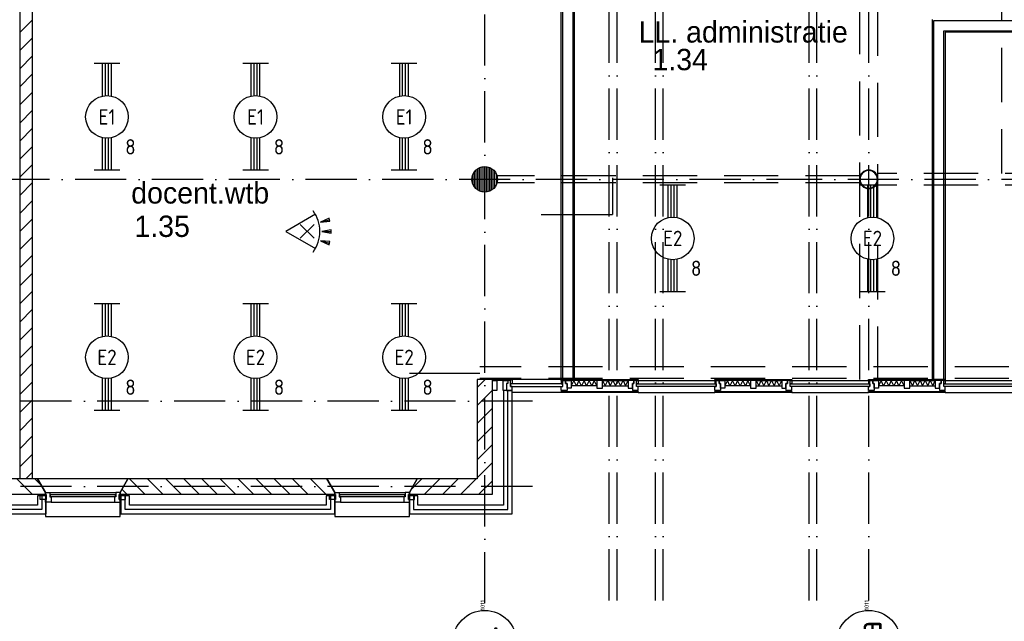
# Model space of a CAD drawing. Header units: millimetres. Extents: x 84333 to 240712, y -2244 to 84291.
# Tile 17 of 88: x 134468 to 146007, y 7596 to 14647. Entities that reach past the tile are written whole.
import ezdxf
from ezdxf.enums import TextEntityAlignment as Align

# ---------------------------------------------------------------- set-up
doc = ezdxf.new("R2010")
doc.units = ezdxf.units.MM
doc.header["$LTSCALE"] = 100
doc.linetypes.add('DASHDOT', pattern=[9, 6, -1.5, 0, -1.5])
doc.linetypes.add('HIDDEN', pattern=[9.525, 6.35, -3.175])
doc.layers.get('0').update_dxf_attribs({"linetype": 'CONTINUOUS'})
for name, color, linetype in [('AFDELING', 4, 'CONTINUOUS'), ('AL$7----_STRAMIEN', 1, 'DASHDOT'), ('AL21----_BUITENWAND', 4, 'CONTINUOUS'), ('AL21K---_ISOLATIE', 1, 'CONTINUOUS'), ('AL22----_BINNENWAND', 7, 'CONTINUOUS'), ('AL28----_KONSTRUKTIE', 3, 'CONTINUOUS'), ('AL31----_BUITENKOZ', 7, 'CONTINUOUS'), ('ALN-----_BLOCKNAAM', 2, 'CONTINUOUS'), ('ALXA3---_VOLZWART', 14, 'CONTINUOUS'), ('ALXAA---_GEWBETON', 12, 'CONTINUOUS'), ('ALXAB---_PREFABBETON', 1, 'CONTINUOUS'), ('ALXOU---_GLAS', 7, 'CONTINUOUS'), ('BOUW', 8, 'CONTINUOUS'), ('EB63101-_ATTRIB', 2, 'CONTINUOUS'), ('EL63101-_LICHT-ARM', 3, 'CONTINUOUS'), ('EL6441--_DATACOM', 3, 'CONTINUOUS'), ('EL6521--_BEWAKING', 3, 'CONTINUOUS'), ('MV-BINNENKOZIJN', 1, 'CONTINUOUS')]:
    doc.layers.add(name, color=color, linetype=linetype)
doc.styles.add('1_8', font='ISO', dxfattribs={"height": 1.8})
doc.styles.add('BURO-025', font='BUROFONT.shx', dxfattribs={"height": 250})
doc.styles.get("Standard").update_dxf_attribs({"font": 'iso.shx'})
doc.styles.add('TECHNIC', font='technic_.ttf')

# ---------------------------------------------------------------- blocks, each defined once
blk = doc.blocks.new('ES652116')
for p, q in [((1.56, 1.09), (2.62, 1.37)), ((-0.81, -0.81), (0.81, 0.81)), ((0.81, -0.81), (-0.81, 0.81)), ((1.7, 0), (2.8, 0)), ((1.56, -1.09), (2.62, -1.37))]:
    blk.add_line(p, q)
blk.add_lwpolyline([(0.96, 2), (-2.5, 0), (0.96, -2)])
for points in [[(2.67, 1.18), (2.57, 1.56), (1.56, 1.09)], [(2.8, -0.2), (2.8, 0.2), (1.7, 0)], [(2.57, -1.56), (2.67, -1.18), (1.56, -1.09)]]:
    blk.add_lwpolyline(points, close=True)
blk.add_arc((-2.5, 0), 4, 322.8192, 37.1808)
at = {"style": '1_8'}
for tag, flags, p in [('SCHAK', 8, (3, 5.5)), ('KAST', 9, (-3, 0.5)), ('M_CODE', 9, (0, 0)), ('DOEL', 9, (-3, -2)), ('GROEP', 9, (-3, -4.5))]:
    blk.add_attdef(tag, text='', height=1.8, dxfattribs=dict(at, flags=flags)).set_placement(p, align=Align.MIDDLE_CENTER)
at = {"style": '1_8', "flags": 8}
blk.add_attdef('CODE', text='', height=1.8, dxfattribs=at).set_placement((0, 0), align=Align.MIDDLE)
blk = doc.blocks.new('EJ3T20')
at = {"color": 0}
for p, q in [((-6.25, -1.5), (-6.25, 1.5)), ((6.25, -1.5), (6.25, 1.5)), ((-6.25, 0.52), (-2.44, 0.52)), ((-6.25, 0.17), (-2.49, 0.17)), ((2.44, 0.52), (6.25, 0.52)), ((2.49, 0.17), (6.25, 0.17)), ((-6.25, -0.17), (-2.49, -0.17)), ((-6.25, -0.52), (-2.44, -0.52)), ((2.44, -0.52), (6.25, -0.52)), ((2.49, -0.17), (6.25, -0.17))]:
    blk.add_line(p, q, dxfattribs=at)
blk.add_circle((0, 0), 2.5, dxfattribs=at)
at = {"color": 0, "style": '1_8'}
for tag, flags, p in [('SCHAK', 8, (3.5, 2.75)), ('A_CODE', 8, (0, 0)), ('GROEP', 8, (-3.5, -2.75)), ('KAST', 9, (3.5, -2.75))]:
    blk.add_attdef(tag, text='', height=1.8, dxfattribs=dict(at, flags=flags)).set_placement(p, align=Align.MIDDLE)
blk = doc.blocks.new('1011')
at = {"layer": 'AL$7----_STRAMIEN', "color": 7, "linetype": 'Continuous'}
blk.add_circle((-750, 0), 750, dxfattribs=at)
at = {"layer": 'AL$7----_STRAMIEN', "color": 3, "linetype": 'Continuous'}
blk.add_attdef('STR-NAAM', text='', height=600, rotation=360, dxfattribs=at).set_placement((-750, 0), align=Align.MIDDLE)
at = {"layer": 'ALN-----_BLOCKNAAM', "linetype": 'Continuous'}
blk.add_text('1011', height=100, dxfattribs=at).set_placement((0, 0))
blk = doc.blocks.new('A$C13e6995e')
at = {"layer": 'AL$7----_STRAMIEN', "color": 1}
for p, q in [((56144, 12420), (37921, 12420)), ((56144, 11420), (37921, 11420))]:
    blk.add_line(p, q, dxfattribs=at)
at = {"layer": 'AL$7----_STRAMIEN'}
for points in [[(57044, 10084), (57044, 48023)], [(57135, 10084), (57135, 48023)], [(57585, 10084), (57585, 48023)], [(57676, 10084), (57676, 48023)], [(59385, 10084), (59385, 48023)], [(59476, 10084), (59476, 48023)], [(60085, 10084), (60085, 48023)]]:
    blk.add_lwpolyline(points, dxfattribs=at)
at = {"layer": 'AL$7----_STRAMIEN', "color": 1}
for points in [[(55585, 10052), (55585, 22807)], [(107244, 15020), (59485, 15020), (37921, 15020)]]:
    blk.add_lwpolyline(points, dxfattribs=at)
at = {"layer": 'AL21----_BUITENWAND', "color": 8}
for p, q in [((55905, 12547), (55805, 12547)), ((55805, 12547), (55805, 11200)), ((55905, 11100), (55905, 12547)), ((50345, 11310), (50345, 11200)), ((50445, 11310), (50345, 11310)), ((50445, 11100), (50445, 11310)), ((51420, 11310), (51320, 11310)), ((51320, 11310), (51320, 11100)), ((51420, 11200), (51420, 11310)), ((53727, 11310), (53727, 11200)), ((53827, 11310), (53727, 11310)), ((53827, 11100), (53827, 11310)), ((54702, 11310), (54702, 11100)), ((54802, 11310), (54702, 11310)), ((54802, 11200), (54802, 11310)), ((50345, 11200), (48092, 11200)), ((53727, 11200), (51420, 11200)), ((55805, 11200), (54802, 11200)), ((47992, 11100), (50445, 11100)), ((51320, 11100), (53827, 11100)), ((54702, 11100), (55905, 11100))]:
    blk.add_line(p, q, dxfattribs=at)
at = {"layer": 'AL21K---_ISOLATIE', "color": 8, "linetype": 'Continuous'}
for p, q in [((56899, 12661), (56599, 12661)), ((56629, 12661), (56599, 12601)), ((56899, 12601), (56599, 12601)), ((56659, 12601), (56629, 12661)), ((56689, 12661), (56659, 12601)), ((56719, 12601), (56689, 12661)), ((56749, 12661), (56719, 12601)), ((56779, 12601), (56749, 12661)), ((56809, 12661), (56779, 12601)), ((56839, 12601), (56809, 12661)), ((56869, 12661), (56839, 12601)), ((56899, 12601), (56869, 12661)), ((56966, 12661), (57265, 12661)), ((56966, 12661), (56996, 12601)), ((56966, 12601), (57265, 12601)), ((56996, 12601), (57026, 12661)), ((57026, 12661), (57056, 12601)), ((57056, 12601), (57086, 12661)), ((57086, 12661), (57116, 12601)), ((57116, 12601), (57146, 12661)), ((57146, 12661), (57176, 12601)), ((57176, 12601), (57206, 12661)), ((57206, 12661), (57235, 12601)), ((57235, 12601), (57265, 12661)), ((58699, 12661), (58399, 12661)), ((58429, 12661), (58399, 12601)), ((58699, 12601), (58399, 12601)), ((58459, 12601), (58429, 12661)), ((58489, 12661), (58459, 12601)), ((58519, 12601), (58489, 12661)), ((58549, 12661), (58519, 12601)), ((58579, 12601), (58549, 12661)), ((58609, 12661), (58579, 12601)), ((58639, 12601), (58609, 12661)), ((58669, 12661), (58639, 12601)), ((58699, 12601), (58669, 12661)), ((58766, 12661), (59065, 12661)), ((58766, 12661), (58796, 12601)), ((58766, 12601), (59065, 12601)), ((58796, 12601), (58826, 12661)), ((58826, 12661), (58856, 12601)), ((58856, 12601), (58886, 12661)), ((58886, 12661), (58916, 12601)), ((58916, 12601), (58946, 12661)), ((58946, 12661), (58976, 12601)), ((58976, 12601), (59006, 12661)), ((59006, 12661), (59035, 12601)), ((59035, 12601), (59065, 12661)), ((60499, 12661), (60199, 12661)), ((60229, 12661), (60199, 12601)), ((60499, 12601), (60199, 12601)), ((60259, 12601), (60229, 12661)), ((60289, 12661), (60259, 12601)), ((60319, 12601), (60289, 12661)), ((60349, 12661), (60319, 12601)), ((60379, 12601), (60349, 12661)), ((60409, 12661), (60379, 12601)), ((60439, 12601), (60409, 12661)), ((60469, 12661), (60439, 12601)), ((60499, 12601), (60469, 12661)), ((60566, 12661), (60865, 12661)), ((60566, 12661), (60596, 12601)), ((60566, 12601), (60865, 12601)), ((60596, 12601), (60626, 12661)), ((60626, 12661), (60656, 12601)), ((60656, 12601), (60686, 12661)), ((60686, 12661), (60716, 12601)), ((60716, 12601), (60746, 12661)), ((60746, 12661), (60776, 12601)), ((60776, 12601), (60806, 12661)), ((60806, 12661), (60835, 12601)), ((60835, 12601), (60865, 12661))]:
    blk.add_line(p, q, dxfattribs=at)
at = {"layer": 'AL22----_BINNENWAND', "color": 8}
for p, q in [((56482, 12676), (56482, 18286)), ((56632, 18286), (56632, 12676)), ((60832, 12676), (60832, 16895)), ((62321, 16745), (60982, 16745)), ((60982, 16745), (60982, 12676)), ((56632, 12676), (56482, 12676)), ((60982, 12676), (60832, 12676))]:
    blk.add_line(p, q, dxfattribs=at)
at = {"layer": 'AL22----_BINNENWAND', "color": 8, "linetype": 'Continuous'}
for p, q in [((56497, 18286), (56497, 12676)), ((56617, 18286), (56617, 12676)), ((60847, 12676), (60847, 16880)), ((60847, 16880), (62321, 16880)), ((60967, 12676), (60967, 16760)), ((60967, 16760), (62321, 16760))]:
    blk.add_line(p, q, dxfattribs=at)
at = {"layer": 'AL28----_KONSTRUKTIE', "color": 8}
for p, q in [((50135, 18474), (50135, 11510)), ((50285, 11510), (50285, 18474)), ((51404, 11510), (51312, 11350)), ((53735, 11510), (51404, 11510)), ((53827, 11350), (53735, 11510)), ((51312, 11350), (51312, 11330)), ((51312, 11330), (53827, 11330)), ((53827, 11330), (53827, 11350))]:
    blk.add_line(p, q, dxfattribs=at)
at = {"layer": 'AL28----_KONSTRUKTIE', "color": 8, "linetype": 'Continuous'}
for p, q in [((55495, 12676), (55495, 12676)), ((55495, 12676), (55495, 11510)), ((55675, 12676), (55495, 12676)), ((55675, 12490), (55675, 12676)), ((55675, 11330), (55675, 12490)), ((50345, 11510), (48152, 11510)), ((50437, 11350), (50345, 11510)), ((54794, 11510), (54702, 11350)), ((55495, 11510), (54794, 11510)), ((48152, 11330), (50437, 11330)), ((50437, 11330), (50437, 11350)), ((54702, 11350), (54702, 11330)), ((54702, 11330), (55675, 11330))]:
    blk.add_line(p, q, dxfattribs=at)
at = {"layer": 'AL28----_KONSTRUKTIE', "color": 8}
blk.add_circle((55585, 15020), 150, dxfattribs=at)
for radius, start, end in [(110, 0, 180), (102, 0, 180), (110, 180, 0), (102, 180, 0)]:
    blk.add_arc((60085, 15020), radius, start, end, dxfattribs=at)
at = {"layer": 'AL31----_BUITENKOZ', "color": 8}
for p, q in [((55675, 12661), (55675, 12676)), ((55675, 12676), (55888, 12676)), ((55675, 12547), (55675, 12661)), ((55675, 12661), (55727, 12661)), ((55888, 12661), (55675, 12661)), ((55727, 12661), (55727, 12547)), ((55799, 12547), (55799, 12661)), ((55799, 12661), (55855, 12661)), ((55855, 12626), (55838, 12626)), ((55838, 12626), (55838, 12547)), ((55855, 12626), (55838, 12626)), ((55838, 12626), (55838, 12547)), ((55855, 12661), (55855, 12626)), ((55888, 12661), (55855, 12661)), ((55855, 12661), (55855, 12626)), ((55888, 12676), (55888, 12661)), ((55888, 12622), (55888, 12676)), ((55888, 12676), (55905, 12676)), ((55888, 12592), (55888, 12661)), ((55905, 12622), (55888, 12622)), ((55905, 12592), (55888, 12592)), ((56482, 12676), (55905, 12676)), ((55905, 12676), (55905, 12622)), ((55905, 12547), (55905, 12592)), ((56482, 12661), (56482, 12676)), ((56482, 12676), (57382, 12676)), ((56499, 12676), (56482, 12676)), ((56482, 12676), (56482, 12622)), ((57382, 12661), (56482, 12661)), ((56482, 12622), (56499, 12622)), ((56482, 12547), (56482, 12592)), ((56482, 12592), (56499, 12592)), ((56499, 12622), (56499, 12676)), ((56499, 12661), (56532, 12661)), ((56499, 12592), (56499, 12661)), ((56532, 12661), (56532, 12626)), ((56532, 12626), (56532, 12661)), ((56532, 12661), (56599, 12661)), ((56532, 12626), (56549, 12626)), ((56549, 12626), (56532, 12626)), ((56549, 12626), (56549, 12547)), ((56549, 12571), (56549, 12626)), ((56599, 12661), (56599, 12571)), ((56899, 12661), (56899, 12571)), ((56966, 12661), (56899, 12661)), ((56966, 12571), (56966, 12661)), ((57265, 12661), (57265, 12571)), ((57332, 12661), (57265, 12661)), ((57332, 12626), (57315, 12626)), ((57315, 12626), (57315, 12547)), ((57315, 12571), (57315, 12626)), ((57315, 12626), (57332, 12626)), ((57365, 12661), (57332, 12661)), ((57332, 12661), (57332, 12626)), ((57332, 12626), (57332, 12661)), ((57365, 12622), (57365, 12661)), ((57365, 12661), (57382, 12661)), ((57365, 12592), (57365, 12661)), ((57382, 12622), (57365, 12622)), ((57382, 12592), (57365, 12592)), ((57382, 12676), (57382, 12661)), ((57382, 12661), (58282, 12661)), ((57382, 12661), (57382, 12622)), ((57382, 12547), (57382, 12592)), ((58282, 12661), (58282, 12676)), ((58282, 12676), (59182, 12676)), ((58299, 12661), (58282, 12661)), ((58282, 12661), (58282, 12622)), ((59182, 12661), (58282, 12661)), ((58282, 12622), (58299, 12622)), ((58282, 12547), (58282, 12592)), ((58282, 12592), (58299, 12592)), ((58299, 12622), (58299, 12661)), ((58299, 12661), (58332, 12661)), ((58299, 12592), (58299, 12661)), ((58332, 12661), (58332, 12626)), ((58332, 12626), (58332, 12661)), ((58332, 12661), (58399, 12661)), ((58332, 12626), (58349, 12626)), ((58349, 12626), (58332, 12626)), ((58349, 12626), (58349, 12547)), ((58349, 12571), (58349, 12626)), ((58399, 12661), (58399, 12571)), ((58699, 12661), (58699, 12571)), ((58766, 12661), (58699, 12661)), ((58766, 12571), (58766, 12661)), ((59065, 12661), (59065, 12571)), ((59132, 12661), (59065, 12661)), ((59115, 12571), (59115, 12626)), ((59115, 12626), (59132, 12626)), ((59132, 12626), (59115, 12626)), ((59115, 12626), (59115, 12547)), ((59132, 12626), (59132, 12661)), ((59165, 12661), (59132, 12661)), ((59132, 12661), (59132, 12626)), ((59165, 12622), (59165, 12661)), ((59165, 12661), (59182, 12661)), ((59165, 12592), (59165, 12661)), ((59182, 12622), (59165, 12622)), ((59182, 12592), (59165, 12592)), ((59182, 12676), (59182, 12661)), ((59182, 12661), (60082, 12661)), ((59182, 12661), (59182, 12622)), ((59182, 12547), (59182, 12592)), ((60082, 12661), (60082, 12676)), ((60082, 12676), (60982, 12676)), ((60982, 12661), (60082, 12661)), ((60099, 12661), (60082, 12661)), ((60082, 12661), (60082, 12622)), ((60082, 12622), (60099, 12622)), ((60082, 12547), (60082, 12592)), ((60082, 12592), (60099, 12592)), ((60099, 12622), (60099, 12661)), ((60099, 12661), (60132, 12661)), ((60099, 12592), (60099, 12661)), ((60132, 12626), (60132, 12661)), ((60132, 12661), (60199, 12661)), ((60132, 12661), (60132, 12626)), ((60149, 12626), (60132, 12626)), ((60132, 12626), (60149, 12626)), ((60149, 12571), (60149, 12626)), ((60149, 12626), (60149, 12547)), ((60199, 12661), (60199, 12571)), ((60499, 12661), (60499, 12571)), ((60566, 12661), (60499, 12661)), ((60566, 12571), (60566, 12661)), ((60865, 12661), (60865, 12571)), ((60932, 12661), (60865, 12661)), ((60915, 12571), (60915, 12626)), ((60915, 12626), (60932, 12626)), ((60932, 12626), (60915, 12626)), ((60915, 12626), (60915, 12547)), ((60932, 12626), (60932, 12661)), ((60965, 12661), (60932, 12661)), ((60932, 12661), (60932, 12626)), ((60965, 12622), (60965, 12661)), ((60965, 12661), (60982, 12661)), ((60965, 12592), (60965, 12661)), ((60982, 12622), (60965, 12622)), ((60982, 12592), (60965, 12592)), ((60982, 12676), (60982, 12661)), ((60982, 12661), (61882, 12661)), ((60982, 12661), (60982, 12622)), ((60982, 12547), (60982, 12592)), ((55727, 12547), (55675, 12547)), ((55838, 12547), (55799, 12547)), ((55838, 12547), (55905, 12547)), ((56482, 12520), (55905, 12520)), ((56549, 12547), (56482, 12547)), ((56482, 12520), (56482, 12532)), ((56482, 12532), (57382, 12532)), ((57382, 12520), (56482, 12520)), ((56492, 12532), (56492, 12547)), ((56492, 12547), (56535, 12547)), ((56535, 12532), (56492, 12532)), ((56535, 12547), (56535, 12532)), ((56599, 12571), (56549, 12571)), ((56899, 12571), (56966, 12571)), ((57265, 12571), (57315, 12571)), ((57315, 12547), (57382, 12547)), ((57329, 12547), (57329, 12532)), ((57372, 12547), (57329, 12547)), ((57329, 12532), (57372, 12532)), ((57372, 12532), (57372, 12547)), ((57382, 12532), (57382, 12520)), ((57382, 12520), (58282, 12520)), ((58349, 12547), (58282, 12547)), ((58282, 12520), (58282, 12532)), ((58282, 12532), (59182, 12532)), ((59182, 12520), (58282, 12520)), ((58292, 12532), (58292, 12547)), ((58292, 12547), (58335, 12547)), ((58335, 12532), (58292, 12532)), ((58335, 12547), (58335, 12532)), ((58399, 12571), (58349, 12571)), ((58699, 12571), (58766, 12571)), ((59065, 12571), (59115, 12571)), ((59115, 12547), (59182, 12547)), ((59129, 12547), (59129, 12532)), ((59172, 12547), (59129, 12547)), ((59129, 12532), (59172, 12532)), ((59172, 12532), (59172, 12547)), ((59182, 12532), (59182, 12520)), ((59182, 12520), (60082, 12520)), ((60149, 12547), (60082, 12547)), ((60082, 12520), (60082, 12532)), ((60082, 12532), (60982, 12532)), ((60982, 12520), (60082, 12520)), ((60092, 12532), (60092, 12547)), ((60092, 12547), (60135, 12547)), ((60135, 12532), (60092, 12532)), ((60135, 12547), (60135, 12532)), ((60199, 12571), (60149, 12571)), ((60499, 12571), (60566, 12571)), ((60865, 12571), (60915, 12571)), ((60915, 12547), (60982, 12547)), ((60929, 12547), (60929, 12532)), ((60972, 12547), (60929, 12547)), ((60929, 12532), (60972, 12532)), ((60972, 12532), (60972, 12547)), ((60982, 12532), (60982, 12520)), ((60982, 12520), (61882, 12520)), ((51404, 11510), (50345, 11510)), ((50345, 11510), (50437, 11350)), ((51312, 11350), (51404, 11510)), ((54794, 11510), (53735, 11510)), ((53735, 11510), (53827, 11350)), ((54702, 11350), (54794, 11510)), ((50376, 11269), (50376, 11325)), ((50376, 11325), (50447, 11325)), ((50437, 11350), (50437, 11070)), ((50447, 11325), (50447, 11269)), ((50487, 11350), (51262, 11350)), ((51302, 11325), (51302, 11269)), ((51373, 11325), (51302, 11325)), ((51312, 11070), (51312, 11350)), ((51373, 11269), (51373, 11325)), ((53766, 11269), (53766, 11325)), ((53766, 11325), (53837, 11325)), ((53827, 11350), (53827, 11070)), ((53837, 11325), (53837, 11269)), ((53877, 11350), (54652, 11350)), ((54692, 11325), (54692, 11269)), ((54763, 11325), (54692, 11325)), ((54702, 11070), (54702, 11350)), ((54763, 11269), (54763, 11325)), ((50447, 11269), (50376, 11269)), ((50504, 11236), (51245, 11236)), ((51302, 11269), (51373, 11269)), ((53837, 11269), (53766, 11269)), ((53894, 11236), (54635, 11236)), ((54692, 11269), (54763, 11269)), ((50437, 11070), (51312, 11070)), ((53827, 11070), (54702, 11070))]:
    blk.add_line(p, q, dxfattribs=at)
at = {"layer": 'AL31----_BUITENKOZ', "color": 8, "linetype": 'Continuous'}
for p, q in [((50437, 11325), (50437, 11350)), ((50437, 11350), (50487, 11350)), ((50447, 11325), (50437, 11325)), ((50437, 11325), (50437, 11325)), ((50447, 11269), (50447, 11325)), ((50487, 11350), (50487, 11350)), ((50487, 11350), (50487, 11299)), ((50492, 11324), (50492, 11303)), ((51257, 11324), (50492, 11324)), ((51257, 11303), (51257, 11324)), ((51262, 11350), (51262, 11350)), ((51262, 11350), (51262, 11299)), ((51312, 11350), (51262, 11350)), ((51302, 11269), (51302, 11325)), ((51302, 11325), (51312, 11325)), ((51312, 11325), (51312, 11350)), ((51312, 11325), (51312, 11325)), ((53827, 11325), (53827, 11350)), ((53827, 11350), (53877, 11350)), ((53837, 11325), (53827, 11325)), ((53827, 11325), (53827, 11325)), ((53837, 11269), (53837, 11325)), ((53877, 11350), (53877, 11350)), ((53877, 11350), (53877, 11299)), ((53882, 11324), (53882, 11303)), ((54647, 11324), (53882, 11324)), ((54647, 11303), (54647, 11324)), ((54652, 11350), (54652, 11350)), ((54652, 11350), (54652, 11299)), ((54702, 11350), (54652, 11350)), ((54692, 11269), (54692, 11325)), ((54692, 11325), (54702, 11325)), ((54702, 11325), (54702, 11350)), ((54702, 11325), (54702, 11325)), ((50437, 11236), (50437, 11269)), ((50437, 11269), (50447, 11269)), ((50504, 11236), (50437, 11236)), ((50487, 11299), (50504, 11299)), ((50492, 11303), (51257, 11303)), ((50504, 11299), (50504, 11236)), ((50504, 11236), (50504, 11236)), ((50504, 11236), (50504, 11236)), ((50504, 11236), (50504, 11236)), ((50504, 11236), (50504, 11236)), ((51262, 11299), (51245, 11299)), ((51245, 11299), (51245, 11236)), ((51245, 11236), (51245, 11236)), ((51245, 11236), (51245, 11236)), ((51245, 11236), (51245, 11236)), ((51245, 11236), (51245, 11236)), ((51245, 11236), (51312, 11236)), ((51312, 11269), (51302, 11269)), ((51312, 11236), (51312, 11269)), ((53827, 11236), (53827, 11269)), ((53827, 11269), (53837, 11269)), ((53894, 11236), (53827, 11236)), ((53877, 11299), (53894, 11299)), ((53882, 11303), (54647, 11303)), ((53894, 11299), (53894, 11236)), ((53894, 11236), (53894, 11236)), ((53894, 11236), (53894, 11236)), ((53894, 11236), (53894, 11236)), ((53894, 11236), (53894, 11236)), ((54652, 11299), (54635, 11299)), ((54635, 11299), (54635, 11236)), ((54635, 11236), (54635, 11236)), ((54635, 11236), (54635, 11236)), ((54635, 11236), (54635, 11236)), ((54635, 11236), (54635, 11236)), ((54635, 11236), (54702, 11236)), ((54702, 11269), (54692, 11269)), ((54702, 11236), (54702, 11269))]:
    blk.add_line(p, q, dxfattribs=at)
at = {"layer": 'ALXA3---_VOLZWART', "color": 8}
for p, q in [((55855, 11150), (55855, 12547)), ((50395, 11310), (50395, 11150)), ((51370, 11150), (51370, 11310)), ((53777, 11310), (53777, 11150)), ((54752, 11310), (54752, 11150)), ((50395, 11150), (48042, 11150)), ((53777, 11150), (51370, 11150)), ((54752, 11150), (55855, 11150))]:
    blk.add_line(p, q, dxfattribs=at)
at = {"layer": 'ALXAA---_GEWBETON', "color": 8}
for p, q in [((55485, 14908), (55485, 15132)), ((55505, 14893), (55505, 15147)), ((55525, 14883), (55525, 15158)), ((55545, 14875), (55545, 15165)), ((55565, 14871), (55565, 15169)), ((55585, 14870), (55585, 15170)), ((55605, 14871), (55605, 15169)), ((55625, 14875), (55625, 15165)), ((55645, 14883), (55645, 15158)), ((55665, 14893), (55665, 15147)), ((55685, 14908), (55685, 15132)), ((55445, 14966), (55445, 15074)), ((55465, 14930), (55465, 15110)), ((55705, 14930), (55705, 15110)), ((55725, 14966), (55725, 15074))]:
    blk.add_line(p, q, dxfattribs=at)
at = {"layer": 'ALXAB---_PREFABBETON', "color": 8}
for p, q in [((50135, 16741), (50285, 16891)), ((50135, 16529), (50285, 16679)), ((50135, 16317), (50285, 16467)), ((50135, 16105), (50285, 16255)), ((50135, 15893), (50285, 16043)), ((50135, 15680), (50285, 15830)), ((50135, 15468), (50285, 15618)), ((50135, 15256), (50285, 15406)), ((50135, 15044), (50285, 15194)), ((50135, 14832), (50285, 14982)), ((50135, 14620), (50285, 14770)), ((50135, 14408), (50285, 14558)), ((50135, 14196), (50285, 14346)), ((50135, 13983), (50285, 14133)), ((50135, 13771), (50285, 13921)), ((50135, 13559), (50285, 13709)), ((50135, 13347), (50285, 13497)), ((50135, 13135), (50285, 13285)), ((50135, 12923), (50285, 13073)), ((50135, 12711), (50285, 12861)), ((50135, 12498), (50285, 12648)), ((55495, 12581), (55590, 12676)), ((55495, 12369), (55675, 12549)), ((50135, 12286), (50285, 12436)), ((55495, 12157), (55675, 12337)), ((50135, 12074), (50285, 12224)), ((55495, 11945), (55675, 12125)), ((50135, 11862), (50285, 12012)), ((55495, 11733), (55675, 11913)), ((50135, 11650), (50285, 11800)), ((55495, 11521), (55675, 11701)), ((50207, 11510), (50285, 11588)), ((50281, 11330), (50101, 11510)), ((50388, 11435), (50313, 11510)), ((51422, 11510), (51602, 11330)), ((51634, 11510), (51814, 11330)), ((51847, 11510), (52027, 11330)), ((52059, 11510), (52239, 11330)), ((52271, 11510), (52451, 11330)), ((52483, 11510), (52663, 11330)), ((52695, 11510), (52875, 11330)), ((52907, 11510), (53087, 11330)), ((53119, 11510), (53299, 11330)), ((53332, 11510), (53512, 11330)), ((53544, 11510), (53724, 11330)), ((54721, 11383), (54848, 11510)), ((54880, 11330), (55060, 11510)), ((55092, 11330), (55272, 11510)), ((55304, 11330), (55484, 11510)), ((55517, 11330), (55675, 11488)), ((51333, 11387), (51390, 11330))]:
    blk.add_line(p, q, dxfattribs=at)
at = {"layer": 'ALXOU---_GLAS', "color": 8}
for p, q in [((56499, 12622), (55888, 12622)), ((55888, 12622), (55888, 12592)), ((55888, 12592), (56499, 12592)), ((56499, 12592), (56499, 12622)), ((57365, 12592), (57365, 12622)), ((57365, 12622), (58299, 12622)), ((58299, 12592), (57365, 12592)), ((58299, 12622), (58299, 12592)), ((59165, 12592), (59165, 12622)), ((59165, 12622), (60099, 12622)), ((60099, 12592), (59165, 12592)), ((60099, 12622), (60099, 12592)), ((60965, 12592), (60965, 12622)), ((60965, 12622), (61899, 12622)), ((61899, 12592), (60965, 12592))]:
    blk.add_line(p, q, dxfattribs=at)
at = {"layer": 'MV-BINNENKOZIJN'}
for p, q in [((57084, 15038), (57084, 14609)), ((56246, 14609), (57084, 14609)), ((54705, 12747), (55527, 12747))]:
    blk.add_line(p, q, dxfattribs=at)
at = {"layer": 'MV-BINNENKOZIJN', "color": 2, "linetype": 'HIDDEN'}
for p, q in [((85541, 12822), (55527, 12822)), ((85541, 12687), (55527, 12687))]:
    blk.add_line(p, q, dxfattribs=at)
for points in [[(59980, 12676), (59980, 36726)], [(60190, 12659), (60190, 36726)], [(61642, 20371), (61642, 15088)], [(59978, 15061), (55730, 15061)], [(85180, 15088), (60190, 15088)], [(59978, 14979), (55730, 14979)], [(85180, 14953), (60190, 14953)]]:
    blk.add_lwpolyline(points, dxfattribs=at)
at = {"layer": 'AL$7----_STRAMIEN', "xscale": 0.5, "yscale": 0.5, "zscale": 0.5, "rotation": 90.00000000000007}
for p, values in [((55585, 9968), {'STR-NAAM': '13.'}), ((60085, 9968), {'STR-NAAM': '12a'})]:
    blk.add_blockref('1011', p, dxfattribs=at).add_auto_attribs(values)
at = {"layer": 'AFDELING', "color": 8, "style": 'TECHNIC'}
for p in [(92219, 54468), (58038, 41625), (88108, 41444)]:
    blk.add_attdef('VIDE', text='', height=500, dxfattribs=at).set_placement(p, align=Align.CENTER)
blk.add_attdef('VIDE', text='', height=500, rotation=90, dxfattribs=at).set_placement((75129, 25766), align=Align.CENTER)
at = {"layer": 'BOUW', "style": 'BURO-025'}
for s, p in [(' LL. administratie', (57294, 16623)), ('1.34', (57550, 16299)), ('docent.wtb', (51442, 14736)), ('1.35', (51479, 14345))]:
    blk.add_text(s, height=250, dxfattribs=at).set_placement(p)

msp = doc.modelspace()

# ---------------------------------------------------------------- block references
at = {"layer": 'EL63101-_LICHT-ARM'}
ref = msp.add_blockref('EJ3T20', (135491, 13507, 3500), dxfattribs=dict(at, xscale=100, yscale=100, zscale=100, rotation=90))
ref.add_attrib('A_CODE', 'E1', dxfattribs={"layer": 'EB63101-_ATTRIB', "color": 1, "height": 180, "style": '1_8', "flags": 8}).set_placement((135491, 13507, 3500), align=Align.MIDDLE)
ref.add_attrib('GROEP', '8', dxfattribs={"layer": 'EB63101-_ATTRIB', "color": 1, "height": 180, "style": '1_8', "flags": 8}).set_placement((135766, 13157, 3500), align=Align.MIDDLE)
ref = msp.add_blockref('EJ3T20', (137232, 13507, 3500), dxfattribs=dict(at, xscale=100, yscale=100, zscale=100, rotation=90))
ref.add_attrib('A_CODE', 'E1', dxfattribs={"layer": 'EB63101-_ATTRIB', "color": 1, "height": 180, "style": '1_8', "flags": 8}).set_placement((137232, 13507, 3500), align=Align.MIDDLE)
ref.add_attrib('GROEP', '8', dxfattribs={"layer": 'EB63101-_ATTRIB', "color": 1, "height": 180, "style": '1_8', "flags": 8}).set_placement((137507, 13157, 3500), align=Align.MIDDLE)
ref = msp.add_blockref('EJ3T20', (138973, 13507, 3500), dxfattribs=dict(at, xscale=100, yscale=100, zscale=100, rotation=90))
ref.add_attrib('A_CODE', 'E1', dxfattribs={"layer": 'EB63101-_ATTRIB', "color": 1, "height": 180, "style": '1_8', "flags": 8}).set_placement((138973, 13507, 3500), align=Align.MIDDLE)
ref.add_attrib('GROEP', '8', dxfattribs={"layer": 'EB63101-_ATTRIB', "color": 1, "height": 180, "style": '1_8', "flags": 8}).set_placement((139248, 13157, 3500), align=Align.MIDDLE)
ref = msp.add_blockref('EJ3T20', (142121, 12084, 3500), dxfattribs=dict(at, xscale=100, yscale=100, zscale=100, rotation=90))
ref.add_attrib('A_CODE', 'E2', dxfattribs={"layer": '0', "color": 10, "height": 180, "style": '1_8', "flags": 8}).set_placement((142121, 12084, 3500), align=Align.MIDDLE)
ref.add_attrib('GROEP', '8', dxfattribs={"layer": '0', "color": 10, "height": 180, "style": '1_8', "flags": 8}).set_placement((142396, 11734, 3500), align=Align.MIDDLE)
ref = msp.add_blockref('EJ3T20', (144461, 12084, 3500), dxfattribs=dict(at, xscale=100, yscale=100, zscale=100, rotation=90))
ref.add_attrib('A_CODE', 'E2', dxfattribs={"layer": '0', "color": 10, "height": 180, "style": '1_8', "flags": 8}).set_placement((144461, 12084, 3500), align=Align.MIDDLE)
ref.add_attrib('GROEP', '8', dxfattribs={"layer": '0', "color": 10, "height": 180, "style": '1_8', "flags": 8}).set_placement((144736, 11734, 3500), align=Align.MIDDLE)
ref = msp.add_blockref('EJ3T20', (135491, 10690, 3500), dxfattribs=dict(at, xscale=100, yscale=100, zscale=100, rotation=90))
ref.add_attrib('A_CODE', 'E2', dxfattribs={"layer": 'EB63101-_ATTRIB', "color": 1, "height": 180, "style": '1_8', "flags": 8}).set_placement((135491, 10690, 3500), align=Align.MIDDLE)
ref.add_attrib('GROEP', '8', dxfattribs={"layer": 'EB63101-_ATTRIB', "color": 1, "height": 180, "style": '1_8', "flags": 8}).set_placement((135766, 10340, 3500), align=Align.MIDDLE)
ref = msp.add_blockref('EJ3T20', (137232, 10690, 3500), dxfattribs=dict(at, xscale=100, yscale=100, zscale=100, rotation=90))
ref.add_attrib('A_CODE', 'E2', dxfattribs={"layer": 'EB63101-_ATTRIB', "color": 1, "height": 180, "style": '1_8', "flags": 8}).set_placement((137232, 10690, 3500), align=Align.MIDDLE)
ref.add_attrib('GROEP', '8', dxfattribs={"layer": 'EB63101-_ATTRIB', "color": 1, "height": 180, "style": '1_8', "flags": 8}).set_placement((137507, 10340, 3500), align=Align.MIDDLE)
ref = msp.add_blockref('EJ3T20', (138973, 10690, 3500), dxfattribs=dict(at, xscale=100, yscale=100, zscale=100, rotation=90))
ref.add_attrib('A_CODE', 'E2', dxfattribs={"layer": 'EB63101-_ATTRIB', "color": 1, "height": 180, "style": '1_8', "flags": 8}).set_placement((138973, 10690, 3500), align=Align.MIDDLE)
ref.add_attrib('GROEP', '8', dxfattribs={"layer": 'EB63101-_ATTRIB', "color": 1, "height": 180, "style": '1_8', "flags": 8}).set_placement((139248, 10340, 3500), align=Align.MIDDLE)
at = {"layer": 'EL6441--_DATACOM'}
msp.add_blockref('A$C13e6995e', (84333, -2244), dxfattribs=at)
at = {"layer": 'EL6521--_BEWAKING', "xscale": 100, "yscale": 100, "zscale": 100}
msp.add_blockref('ES652116', (137837, 12166), dxfattribs=at)

doc.saveas('drawing.dxf')
